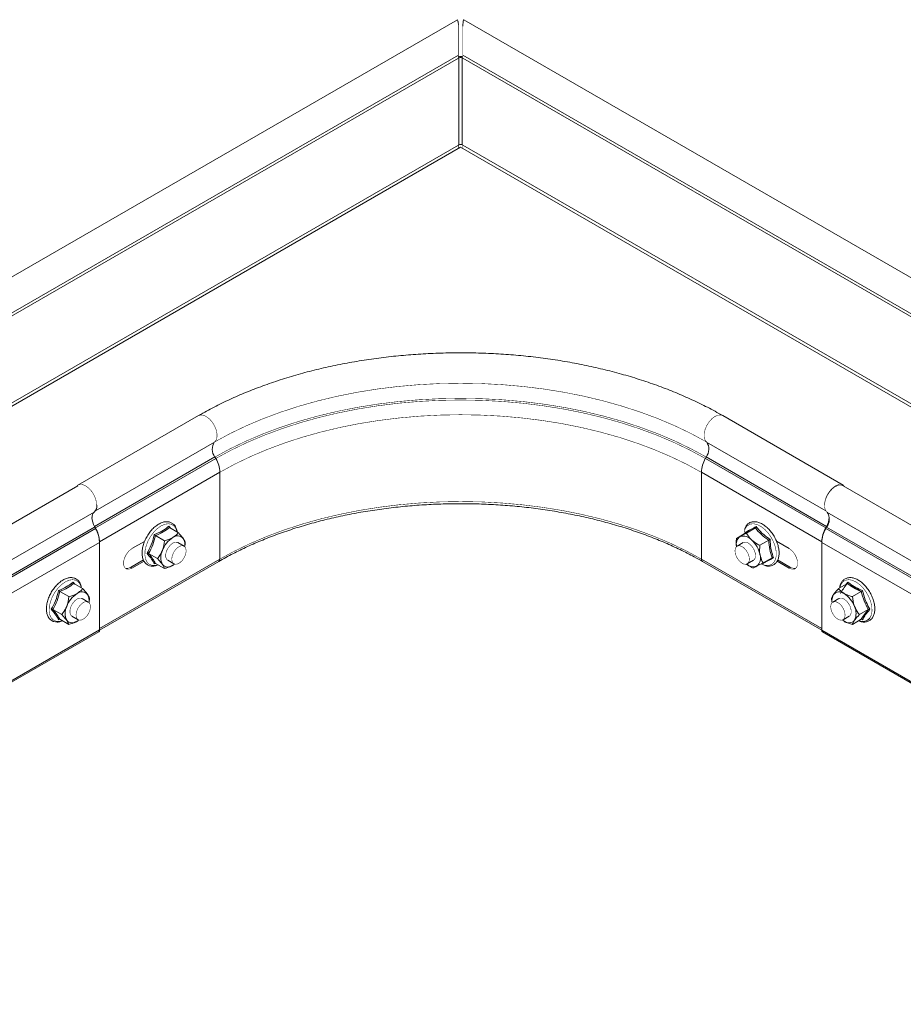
# Model space of a CAD drawing. Header units: millimetres. Extents: x 268 to 1703, y -1326 to 670.
# Tile 23 of 30: x 529 to 789, y 122 to 411. Entities that reach past the tile are written whole.
import ezdxf

# ---------------------------------------------------------------- set-up
doc = ezdxf.new("R2010")
doc.units = ezdxf.units.MM
doc.linetypes.add('K5LT32768', pattern=[0])
doc.linetypes.add('K5LT32769', pattern=[0])

msp = doc.modelspace()

# ---------------------------------------------------------------- linework, layer by layer
at = {"color": 7, "linetype": 'K5LT32768', "lineweight": 15}
for p, q in [((657.69, 410.79), (483.62, 310.3)), ((833.6, 310.3), (659.53, 410.79)), ((659.25, 408.96), (659.25, 409.41)), ((488.71, 302.73), (657.96, 400.44)), ((657.96, 399.5), (658.11, 399.59)), ((658.11, 374.08), (658.11, 399.59)), ((659.1, 399.59), (659.25, 399.5)), ((659.1, 374.08), (659.1, 399.59)), ((659.25, 400.44), (828.56, 302.7)), ((658.61, 373.39), (511.69, 288.57)), ((657.96, 373.99), (658.11, 374.08)), ((805.53, 288.57), (658.61, 373.39)), ((659.1, 374.08), (659.25, 373.99)), ((581.61, 294.5), (546.25, 274.09)), ((770.96, 274.09), (735.61, 294.5)), ((551.13, 261.94), (586.49, 282.35)), ((551.38, 261.5), (586.73, 281.91)), ((586.73, 281.91), (586.49, 282.35)), ((730.49, 281.91), (730.73, 282.35)), ((730.49, 281.91), (765.84, 261.5)), ((730.73, 282.35), (766.09, 261.94)), ((552.54, 257.45), (587.9, 277.86)), ((587.9, 252.35), (587.9, 277.86)), ((729.32, 252.35), (729.32, 277.86)), ((729.32, 277.86), (764.67, 257.45)), ((546.25, 273.88), (356.8, 164.51)), ((960.47, 164.48), (770.96, 273.88)), ((361.55, 156.77), (551.05, 266.17)), ((955.72, 156.74), (766.21, 266.14)), ((551.38, 261.5), (551.13, 261.94)), ((573.12, 261.61), (575.73, 260.11)), ((745.17, 261.49), (742.57, 259.98)), ((748.78, 261.45), (748.63, 261.61)), ((765.84, 261.5), (766.09, 261.94)), ((766.09, 261.73), (765.84, 261.3)), ((955.35, 151.9), (765.84, 261.3)), ((955.59, 152.33), (766.09, 261.73)), ((562.09, 255.42), (565.82, 257.57)), ((569.04, 259.25), (571.64, 257.75)), ((742.22, 259.93), (739.61, 258.43)), ((742.31, 260.04), (742.29, 260.27)), ((749.09, 257.9), (746.48, 256.4)), ((755.13, 255.42), (751.37, 257.58)), ((363.09, 147.88), (552.59, 257.27)), ((552.54, 231.94), (552.54, 257.45)), ((552.59, 231.52), (552.59, 257.27)), ((577.41, 256.16), (575.61, 257.2)), ((741.61, 257.2), (739.8, 256.16)), ((764.67, 231.94), (764.67, 257.45)), ((954.18, 147.85), (764.67, 257.25)), ((764.67, 257.25), (764.67, 231.49)), ((552.54, 231.94), (587.9, 252.35)), ((561.7, 249.93), (565.51, 252.12)), ((565.67, 251.77), (562.09, 249.7)), ((567, 253.99), (569.6, 252.49)), ((572.61, 252), (574.41, 250.96)), ((729.32, 252.35), (764.67, 231.94)), ((742.8, 250.96), (744.61, 252)), ((750.06, 252.76), (747.45, 251.26)), ((751.55, 251.77), (755.13, 249.7)), ((755.52, 249.93), (751.72, 252.12)), ((552.59, 231.46), (587.59, 251.67)), ((561.7, 249.93), (562.09, 249.7)), ((568.97, 251.11), (568.67, 250.97)), ((569.04, 251.09), (571.64, 249.58)), ((729.63, 251.67), (764.68, 231.43)), ((747.12, 250.83), (747.52, 250.67)), ((755.52, 249.93), (755.13, 249.7)), ((545.01, 245.18), (547.62, 243.68)), ((772.2, 245.18), (769.6, 243.68)), ((771.86, 244.95), (772.37, 245.6)), ((772.98, 244.7), (776, 242.96)), ((540.93, 242.82), (543.54, 241.32)), ((549.3, 239.73), (547.5, 240.77)), ((769.72, 240.77), (767.91, 239.73)), ((776.29, 242.82), (773.68, 241.32)), ((538.89, 237.56), (541.5, 236.06)), ((778.33, 237.56), (775.72, 236.06)), ((540.86, 234.68), (540.56, 234.54)), ((540.93, 234.66), (543.54, 233.15)), ((544.5, 235.57), (546.31, 234.53)), ((771.22, 234.09), (770.75, 234.47)), ((770.91, 234.53), (772.72, 235.57)), ((776.29, 234.66), (773.68, 233.15)), ((776.65, 234.54), (776.34, 234.68)), ((363.09, 122.12), (552.59, 231.52)), ((954.18, 122.09), (764.67, 231.49)), ((362.84, 121.57), (552.34, 230.97)), ((764.92, 230.94), (954.43, 121.55))]:
    msp.add_line(p, q, dxfattribs=at)
at = {"color": 8, "linetype": 'K5LT32769', "lineweight": 15, "true_color": 0x808080}
for p, q in [((508.61, 313.28), (657.96, 399.5)), ((658.11, 399.59), (657.96, 399.67)), ((659.1, 399.59), (659.25, 399.67)), ((659.25, 399.5), (808.61, 313.28)), ((511.19, 289.26), (657.96, 373.99)), ((659.25, 373.99), (806.02, 289.26)), ((551.42, 266.58), (586.36, 286.75)), ((730.86, 286.75), (765.85, 266.55)), ((361.68, 152.36), (551.13, 261.73)), ((361.92, 151.92), (551.38, 261.3)), ((551.13, 261.94), (551.05, 261.89)), ((551.38, 261.5), (551.29, 261.45)), ((765.84, 261.5), (765.93, 261.45)), ((766.09, 261.94), (766.17, 261.89)), ((552.54, 257.45), (552.54, 257.45)), ((764.67, 257.45), (764.68, 257.45))]:
    msp.add_line(p, q, dxfattribs=at)
at = {"color": 7, "linetype": 'K5LT32768', "const_width": 0.15}
for points in [[(657.96, 409.53), (657.96, 409.93), (657.96, 410.2), (657.96, 410.31), (657.96, 410.31)], [(657.96, 400.44), (657.96, 400.48), (657.96, 400.7), (657.96, 401.08), (657.96, 401.62), (657.96, 402.31), (657.96, 403.11), (657.96, 404), (657.96, 404.94), (657.96, 405.92), (657.96, 406.88), (657.96, 407.81), (657.96, 408.66), (657.96, 409.41)], [(659.25, 409.66), (659.25, 409.67), (659.25, 410.04), (659.25, 410.26), (659.25, 410.31)], [(659.25, 409.41), (659.25, 408.66), (659.25, 407.81), (659.25, 406.88), (659.25, 405.92), (659.25, 404.94), (659.25, 404), (659.25, 403.11), (659.25, 402.31), (659.25, 401.62), (659.25, 401.08), (659.25, 400.7), (659.25, 400.48), (659.25, 400.44)], [(657.96, 400.44), (657.96, 400.26), (657.96, 399.5)], [(659.25, 399.5), (659.25, 400.26), (659.25, 400.44)], [(657.96, 373.99), (657.96, 373.83), (657.96, 373.64), (657.96, 373.43), (657.96, 373.22), (657.96, 373.01)], [(659.25, 373.01), (659.25, 373.12), (659.25, 373.31), (659.25, 373.5), (659.25, 373.68), (659.25, 373.85), (659.25, 373.99)], [(586.36, 286.75), (590.86, 289.2), (595.6, 291.48), (600.57, 293.59), (605.75, 295.52), (611.13, 297.27), (616.68, 298.83), (622.38, 300.2), (628.21, 301.36), (634.16, 302.32), (640.19, 303.06), (646.29, 303.6), (652.44, 303.92), (658.61, 304.03), (664.78, 303.92), (670.92, 303.6), (677.03, 303.06), (683.06, 302.32), (689.01, 301.36), (694.84, 300.2), (700.54, 298.83), (706.09, 297.27), (711.47, 295.52), (716.65, 293.59), (721.62, 291.48), (726.36, 289.2), (730.86, 286.75)], [(586.49, 282.35), (590.97, 284.78), (595.71, 287.06), (600.67, 289.17), (605.84, 291.1), (611.21, 292.85), (616.75, 294.4), (622.44, 295.77), (628.26, 296.93), (634.2, 297.88), (640.22, 298.63), (646.31, 299.16), (652.45, 299.48), (658.61, 299.59), (664.77, 299.48), (670.9, 299.16), (676.99, 298.63), (683.02, 297.88), (688.95, 296.93), (694.78, 295.77), (700.47, 294.4), (706.01, 292.85), (711.37, 291.1), (716.55, 289.17), (721.51, 287.06), (726.24, 284.78), (730.73, 282.35)], [(586.73, 281.91), (591.2, 284.34), (595.92, 286.61), (600.86, 288.71), (606.02, 290.63), (611.37, 292.38), (616.89, 293.93), (622.56, 295.28), (628.37, 296.44), (634.28, 297.39), (640.29, 298.14), (646.36, 298.67), (652.47, 298.99), (658.61, 299.1), (664.75, 298.99), (670.86, 298.67), (676.93, 298.14), (682.94, 297.39), (688.85, 296.44), (694.65, 295.28), (700.33, 293.93), (705.85, 292.38), (711.2, 290.63), (716.35, 288.71), (721.3, 286.61), (726.02, 284.34), (730.49, 281.91)], [(587.9, 277.86), (592.3, 280.25), (596.94, 282.48), (601.8, 284.55), (606.87, 286.44), (612.14, 288.16), (617.57, 289.68), (623.15, 291.02), (628.86, 292.16), (634.68, 293.09), (640.58, 293.82), (646.55, 294.35), (652.57, 294.66), (658.61, 294.77), (664.65, 294.66), (670.66, 294.35), (676.63, 293.82), (682.54, 293.09), (688.36, 292.16), (694.07, 291.02), (699.65, 289.68), (705.08, 288.16), (710.34, 286.44), (715.42, 284.55), (720.28, 282.48), (724.92, 280.25), (729.32, 277.86)], [(551.75, 268.19), (551.71, 268.86), (551.45, 270.01), (550.97, 271.16), (550.29, 272.24), (549.48, 273.15), (548.59, 273.83), (547.7, 274.22), (546.87, 274.29), (546.17, 274.03), (545.72, 273.57)], [(765.47, 268.19), (765.51, 268.86), (765.76, 270.01), (766.25, 271.16), (766.92, 272.24), (767.74, 273.15), (768.63, 273.83), (769.52, 274.22), (770.35, 274.29), (771.05, 274.03), (771.5, 273.57)], [(770.96, 273.88), (770.49, 274.06), (769.66, 274.05), (768.76, 273.7), (767.85, 273.05), (767.01, 272.14), (766.3, 271.06), (765.79, 269.89), (765.51, 268.72), (765.49, 267.65), (765.73, 266.77), (766.21, 266.14)], [(587.9, 252.35), (592.3, 254.74), (596.94, 256.98), (601.8, 259.04), (606.87, 260.94), (612.14, 262.65), (617.57, 264.18), (623.15, 265.51), (628.86, 266.65), (634.68, 267.58), (640.58, 268.32), (646.55, 268.84), (652.57, 269.16), (658.61, 269.26), (664.65, 269.16), (670.66, 268.84), (676.63, 268.32), (682.54, 267.58), (688.36, 266.65), (694.07, 265.51), (699.65, 264.18), (705.08, 262.65), (710.34, 260.94), (715.42, 259.04), (720.28, 256.98), (724.92, 254.74), (729.32, 252.35)], [(741.97, 260.63), (741.94, 260.51), (741.83, 259.71)], [(562.09, 249.7), (561.24, 249.39), (560.5, 249.45), (559.95, 249.89), (559.65, 250.66), (559.65, 251.65), (559.95, 252.75), (560.5, 253.83), (561.24, 254.76), (562.09, 255.42)], [(575.61, 257.2), (575.47, 257.26), (574.83, 257.32), (574.11, 257.05), (573.38, 256.48), (572.75, 255.69), (572.27, 254.76), (572.02, 253.82), (572.02, 252.97), (572.27, 252.32), (572.61, 252)], [(573.79, 252.4), (573.94, 253.31), (574.32, 254.26), (574.9, 255.13), (575.6, 255.8), (576.33, 256.2), (577.02, 256.29), (577.57, 256.04), (577.92, 255.5), (578.03, 254.72), (577.89, 253.8), (577.5, 252.86), (576.93, 251.99), (576.23, 251.32), (575.49, 250.92), (574.81, 250.83), (574.25, 251.07), (573.9, 251.62), (573.79, 252.4)], [(739.18, 254.85), (739.33, 255.59), (739.71, 256.1), (740.29, 256.3), (740.99, 256.16), (741.73, 255.72), (742.41, 255.01), (742.96, 254.13), (743.32, 253.18), (743.43, 252.27), (743.28, 251.52), (742.9, 251.02), (742.32, 250.82), (741.62, 250.95), (740.88, 251.4), (740.2, 252.11), (739.65, 252.99), (739.29, 253.94), (739.18, 254.85)], [(743.7, 256.61), (742.97, 257.12), (742.26, 257.34), (741.64, 257.22), (741.61, 257.2)], [(744.61, 252), (745.01, 252.42), (745.22, 253.11), (745.17, 253.99), (744.87, 254.94), (744.36, 255.85), (743.7, 256.61)], [(755.13, 249.7), (755.98, 249.39), (756.72, 249.45), (757.27, 249.89), (757.57, 250.66), (757.57, 251.65), (757.27, 252.75), (756.72, 253.83), (755.98, 254.76), (755.13, 255.42)], [(560.16, 249.66), (560.85, 249.61), (561.7, 249.93)], [(574.63, 250.87), (574.57, 250.82), (574.11, 250.52)], [(757.06, 249.66), (756.36, 249.61), (755.52, 249.93)], [(547.5, 240.77), (547.37, 240.83), (546.73, 240.89), (546, 240.62), (545.28, 240.05), (544.64, 239.26), (544.16, 238.33), (543.91, 237.39), (543.91, 236.54), (544.16, 235.88), (544.5, 235.57)], [(772.72, 235.57), (773.05, 235.88), (773.3, 236.54), (773.3, 237.39), (773.05, 238.33), (772.58, 239.26), (771.94, 240.05), (771.22, 240.62), (770.49, 240.89), (769.85, 240.83), (769.72, 240.77)], [(545.68, 235.97), (545.83, 236.88), (546.21, 237.83), (546.79, 238.7), (547.49, 239.37), (548.23, 239.77), (548.91, 239.86), (549.46, 239.61), (549.82, 239.07), (549.93, 238.29), (549.78, 237.37), (549.4, 236.43), (548.82, 235.56), (548.12, 234.89), (547.38, 234.49), (546.7, 234.4), (546.15, 234.64), (545.79, 235.19), (545.68, 235.97)], [(767.29, 238.41), (767.44, 239.16), (767.82, 239.67), (768.4, 239.87), (769.1, 239.73), (769.83, 239.29), (770.52, 238.58), (771.07, 237.7), (771.42, 236.75), (771.53, 235.84), (771.39, 235.09), (771, 234.59), (770.43, 234.39), (769.73, 234.52), (768.99, 234.97), (768.31, 235.68), (767.75, 236.56), (767.4, 237.51), (767.29, 238.41)], [(546.53, 234.44), (546.46, 234.39), (546, 234.09)], [(771.22, 234.09), (770.75, 234.39), (770.69, 234.44)]]:
    msp.add_lwpolyline(points, dxfattribs=at)
at = {"color": 8, "linetype": 'K5LT32769', "true_color": 0x808080, "const_width": 0.15}
for points in [[(586.36, 286.75), (586.83, 287.37), (587.07, 288.23), (587.07, 289.27), (586.81, 290.42), (586.32, 291.57), (585.65, 292.65), (584.83, 293.56), (583.95, 294.24), (583.05, 294.63), (582.23, 294.7), (581.61, 294.5)], [(730.86, 286.75), (730.38, 287.37), (730.14, 288.23), (730.15, 289.27), (730.41, 290.42), (730.89, 291.57), (731.57, 292.65), (732.38, 293.56), (733.27, 294.24), (734.16, 294.63), (734.99, 294.7), (735.61, 294.5)], [(575.31, 260.34), (575.01, 261.3), (574.46, 262.08), (573.7, 262.57), (572.78, 262.74), (571.74, 262.58), (570.64, 262.09), (569.55, 261.31), (568.51, 260.28), (567.59, 259.04), (566.83, 257.68), (566.28, 256.25), (565.96, 254.85), (565.9, 253.54), (566.09, 252.39), (566.53, 251.48), (567.18, 250.83), (568.03, 250.5), (569.02, 250.5), (569.74, 250.68)], [(747.91, 261.1), (746.82, 261.94), (745.72, 262.5), (744.66, 262.73), (743.71, 262.64), (742.91, 262.22), (742.31, 261.5), (741.97, 260.63)], [(747.52, 250.67), (747.97, 250.54), (748.98, 250.47), (749.86, 250.73), (750.56, 251.31), (751.05, 252.17), (751.3, 253.27), (751.29, 254.55), (751.03, 255.94), (750.53, 257.36), (749.81, 258.75), (748.92, 260.02), (747.91, 261.1)], [(547.21, 243.91), (546.9, 244.87), (546.35, 245.65), (545.59, 246.14), (544.67, 246.31), (543.63, 246.15), (542.54, 245.66), (541.44, 244.88), (540.4, 243.85), (539.48, 242.61), (538.72, 241.25), (538.17, 239.82), (537.85, 238.42), (537.79, 237.11), (537.98, 235.96), (538.42, 235.05), (539.08, 234.4), (539.92, 234.07), (540.91, 234.07), (541.63, 234.25)], [(778.8, 235.05), (779.24, 235.96), (779.43, 237.11), (779.36, 238.42), (779.05, 239.82), (778.5, 241.25), (777.74, 242.61), (776.81, 243.85), (775.78, 244.88), (774.68, 245.66), (773.58, 246.15), (772.55, 246.31), (771.62, 246.14), (770.86, 245.65), (770.31, 244.87), (770.01, 243.91)]]:
    msp.add_lwpolyline(points, dxfattribs=at)
at = {"color": 7, "linetype": 'K5LT32768', "lineweight": 15}
for centre, radius, start, end in [((658.61, 398), 2.03, 71.4349, 108.5652), ((658.61, 398.63), 1.08, 62.6096, 117.3904), ((658.61, 373.12), 1.08, 62.6096, 117.3904), ((589.41, 284.64), 3.72, 145.2363, 218.0457), ((727.8, 284.64), 3.72, 321.9543, 34.7636), ((579.32, 277.58), 8.59, 1.8774, 30.2828), ((737.9, 277.58), 8.59, 149.717, 178.1227), ((552.53, 264.63), 2.13, 133.9492, 182.014), ((549.22, 267.99), 2.59, 315.2449, 5.0038), ((555.95, 264.79), 5.6, 182.6471, 210.6619), ((763.16, 264.02), 3.72, 321.9543, 34.7637), ((761.27, 264.79), 5.6, 329.338, 357.353), ((543.96, 257.17), 8.59, 1.8774, 30.2828), ((544.01, 256.99), 8.59, 1.8774, 30.2828), ((773.26, 257.17), 8.59, 149.717, 178.1227), ((773.26, 256.97), 8.59, 149.717, 178.1227), ((578.25, 252.22), 7.67, 122.638, 159.7729), ((575.5, 256.98), 2.2, 40.5328, 129.2482), ((574.07, 256.61), 3.58, 350.4127, 30.1375), ((742.38, 256.69), 2.85, 126.9981, 193.6822), ((741.63, 255.91), 3.2, 39.485, 107.5563), ((738.5, 251.95), 8.21, 11.515, 46.9817), ((575.13, 252.83), 4.56, 153.4365, 206.5635), ((743.72, 252.6), 2.99, 307.7879, 19.1691), ((572.72, 252.22), 2.2, 220.5328, 309.2481), ((744.6, 253.06), 2.98, 227.4315, 288.6817), ((550.14, 235.79), 7.67, 122.638, 159.773), ((547.39, 240.55), 2.2, 40.5325, 129.2485), ((545.96, 240.18), 3.59, 350.4157, 30.135), ((771.25, 240.18), 3.58, 149.8594, 189.591), ((769.82, 240.55), 2.2, 50.7517, 139.4673), ((767.08, 235.79), 7.67, 20.2271, 57.3621), ((547.02, 236.4), 4.56, 153.4363, 206.5637), ((770.19, 236.4), 4.56, 333.436, 26.564), ((544.61, 235.79), 2.2, 220.5325, 309.2482), ((772.61, 235.79), 2.2, 230.7517, 319.4673), ((552, 231.46), 0.598, 305.3804, 5.9318), ((765.25, 231.42), 0.582, 173.1323, 235.5555)]:
    msp.add_arc(centre, radius, start, end, dxfattribs=at)
at = {"color": 8, "linetype": 'K5LT32769', "lineweight": 15, "true_color": 0x808080}
for centre, radius, start, end in [((587.15, 252.28), 0.755, 305.7367, 5.6163), ((730.07, 252.28), 0.755, 174.3835, 234.2552), ((776.7, 236.67), 2.66, 245.3722, 322.3054)]:
    msp.add_arc(centre, radius, start, end, dxfattribs=at)
at = {"color": 7, "linetype": 'K5LT32768', "lineweight": 15}
for centre, major_axis, start_param, end_param in [((657.96, 405.7), (-0.27, 5.1), 5.526114, 6.311431), ((659.25, 405.7), (0.27, 5.1), 6.25494, 7.040257)]:
    msp.add_ellipse(centre, major_axis=major_axis, ratio=0.055455, start_param=start_param, end_param=end_param, dxfattribs=at)
for points, knots in [([(735.61, 294.5), (734.85, 294.93), (732.67, 296.16), (728.89, 298.1), (724.22, 300.26), (719.37, 302.27), (714.34, 304.11), (709.15, 305.79), (703.83, 307.3), (698.37, 308.64), (692.81, 309.81), (687.15, 310.8), (681.4, 311.61), (675.6, 312.23), (669.75, 312.67), (663.86, 312.93), (657.96, 313), (652.07, 312.89), (646.19, 312.59), (640.35, 312.11), (634.56, 311.44), (628.83, 310.6), (623.19, 309.57), (617.65, 308.37), (612.22, 306.99), (606.93, 305.44), (601.77, 303.72), (596.78, 301.85), (591.96, 299.81), (587.33, 297.61), (583.92, 295.82), (582.05, 294.75), (581.61, 294.5)], [0, 0, 0, 0, 0.018379, 0.053145, 0.087899, 0.122638, 0.15736, 0.192064, 0.22675, 0.261419, 0.296072, 0.330712, 0.365339, 0.399957, 0.434567, 0.469173, 0.503776, 0.538378, 0.572983, 0.607592, 0.642207, 0.676831, 0.711467, 0.746117, 0.780782, 0.815466, 0.850171, 0.884897, 0.919645, 0.954416, 0.989209, 1, 1, 1, 1]), ([(587.59, 251.67), (588.28, 252.06), (590.31, 253.21), (593.83, 255.01), (598.21, 257.03), (602.78, 258.9), (607.52, 260.62), (612.43, 262.18), (617.49, 263.59), (622.68, 264.83), (627.98, 265.9), (633.38, 266.8), (638.86, 267.53), (644.4, 268.08), (649.98, 268.44), (655.6, 268.63), (661.22, 268.64), (666.84, 268.46), (672.43, 268.11), (677.98, 267.57), (683.46, 266.86), (688.87, 265.97), (694.18, 264.91), (699.37, 263.68), (704.44, 262.28), (709.36, 260.73), (714.12, 259.02), (718.7, 257.16), (723.09, 255.16), (726.72, 253.31), (728.84, 252.11), (729.63, 251.67)], [0, 0, 0, 0, 0.018663, 0.054185, 0.089716, 0.125252, 0.160796, 0.196347, 0.231905, 0.26747, 0.303042, 0.338618, 0.3742, 0.409785, 0.445373, 0.480963, 0.516554, 0.552145, 0.587735, 0.623323, 0.658907, 0.694487, 0.730062, 0.765632, 0.801194, 0.836749, 0.872296, 0.907833, 0.943362, 0.978882, 1, 1, 1, 1]), ([(575.37, 260.31), (575.35, 260.49), (575.29, 261.08), (574.93, 261.89), (574.3, 262.69), (573.47, 263.19), (572.52, 263.39), (571.51, 263.3), (570.45, 262.93), (569.36, 262.29), (568.31, 261.4), (567.35, 260.3), (566.51, 259.05), (565.84, 257.71), (565.36, 256.33), (565.09, 254.96), (565.06, 253.67), (565.27, 252.5), (565.73, 251.52), (566.42, 250.8), (567.28, 250.37), (568.25, 250.25), (569.1, 250.35), (569.62, 250.58), (569.79, 250.65)], [0, 0, 0, 0, 0.021809, 0.071147, 0.11946, 0.165852, 0.21118, 0.256781, 0.303878, 0.352206, 0.400925, 0.449564, 0.498109, 0.546641, 0.59525, 0.644033, 0.693099, 0.742476, 0.791685, 0.839574, 0.885563, 0.930805, 0.976707, 1, 1, 1, 1]), ([(748.63, 261.61), (748.45, 261.77), (747.91, 262.23), (746.99, 262.82), (745.87, 263.27), (744.78, 263.4), (743.79, 263.21), (742.96, 262.72), (742.33, 262), (742.1, 261.37), (741.98, 261.06)], [0, 0, 0, 0, 0.072054, 0.209301, 0.347572, 0.485716, 0.620656, 0.750194, 0.877155, 1, 1, 1, 1]), ([(568.67, 259.55), (568.87, 259.63), (569.85, 260.02), (571.4, 260.79), (572.47, 261.64), (572.96, 262.03)], [0, 0, 0, 0, 0.118085, 0.592259, 1, 1, 1, 1]), ([(573.12, 261.61), (572.54, 261.17), (571.37, 260.28), (569.82, 259.6), (569.04, 259.25)], [0, 0, 0, 0, 0.492146, 1, 1, 1, 1]), ([(572.96, 262.03), (573.08, 261.89), (573.25, 261.68), (573.39, 261.49), (573.43, 261.43)], [0, 0, 0, 0, 0.669601, 1, 1, 1, 1]), ([(572.96, 262.03), (572.96, 262.03), (572.96, 261.98), (572.96, 261.89), (572.99, 261.77), (573.04, 261.67), (573.09, 261.63), (573.12, 261.61)], [0, 0, 0, 0, 0.007905, 0.267538, 0.528595, 0.763808, 1, 1, 1, 1]), ([(745.17, 261.49), (744.59, 261.18), (743.42, 260.55), (742.62, 260.14), (742.22, 259.93)], [0, 0, 0, 0, 0.492148, 1, 1, 1, 1]), ([(742.29, 260.27), (742.38, 260.31), (742.84, 260.54), (743.79, 261.02), (744.88, 261.62), (745.39, 261.9)], [0, 0, 0, 0, 0.118083, 0.59226, 1, 1, 1, 1]), ([(745.17, 261.49), (745.2, 261.51), (745.25, 261.55), (745.32, 261.65), (745.37, 261.77), (745.38, 261.86), (745.39, 261.9), (745.39, 261.9)], [0, 0, 0, 0, 0.236184, 0.471398, 0.732465, 0.992084, 1, 1, 1, 1]), ([(749.09, 257.9), (748.35, 258.44), (746.86, 259.52), (745.74, 260.83), (745.17, 261.49)], [0, 0, 0, 0, 0.492147, 1, 1, 1, 1]), ([(745.39, 261.9), (745.52, 261.74), (746.17, 260.91), (747.46, 259.57), (748.86, 258.59), (749.5, 258.13)], [0, 0, 0, 0, 0.118085, 0.592259, 1, 1, 1, 1]), ([(747.78, 250.53), (747.95, 250.47), (748.49, 250.27), (749.36, 250.26), (750.33, 250.51), (751.11, 251.07), (751.68, 251.86), (752.04, 252.85), (752.17, 254.01), (752.08, 255.31), (751.76, 256.68), (751.23, 258.06), (750.5, 259.38), (749.68, 260.55), (749.06, 261.16), (748.78, 261.45)], [0, 0, 0, 0, 0.038607, 0.122143, 0.203245, 0.28119, 0.358076, 0.436342, 0.517252, 0.599781, 0.682582, 0.765208, 0.84771, 0.930248, 1, 1, 1, 1]), ([(566.53, 254.03), (566.64, 254.22), (567.21, 255.22), (568.05, 257.02), (568.47, 258.75), (568.67, 259.55)], [0, 0, 0, 0, 0.118083, 0.592258, 1, 1, 1, 1]), ([(569.04, 259.25), (568.8, 258.34), (568.3, 256.48), (567.44, 254.83), (567, 253.99)], [0, 0, 0, 0, 0.492148, 1, 1, 1, 1]), ([(568.67, 259.55), (568.67, 259.55), (568.7, 259.53), (568.75, 259.47), (568.85, 259.39), (568.95, 259.31), (569.01, 259.27), (569.04, 259.25)], [0, 0, 0, 0, 0.007919, 0.267537, 0.528593, 0.763811, 1, 1, 1, 1]), ([(571.05, 254.87), (571.1, 255.01), (571.42, 255.88), (571.58, 256.88), (571.64, 257.72), (571.64, 257.75)], [0, 0, 0, 0, 0.148487, 0.965571, 1, 1, 1, 1]), ([(571.64, 257.75), (572.44, 257.98), (573.33, 258.24), (574.04, 258.64), (574.11, 258.68)], [0, 0, 0, 0, 0.896038, 1, 1, 1, 1]), ([(574.11, 258.68), (574.61, 259.04), (575.24, 259.48), (575.65, 260), (575.73, 260.11)], [0, 0, 0, 0, 0.801465, 1, 1, 1, 1]), ([(575.73, 260.11), (576.22, 259.57), (576.78, 258.96), (577.13, 258.46), (577.17, 258.41)], [0, 0, 0, 0, 0.896037, 1, 1, 1, 1]), ([(577.17, 258.41), (577.39, 258.04), (577.67, 257.59), (577.75, 257.27), (577.77, 257.2)], [0, 0, 0, 0, 0.801463, 1, 1, 1, 1]), ([(739.66, 255.98), (739.59, 256.6), (739.51, 257.4), (739.6, 258.24), (739.61, 258.43)], [0, 0, 0, 0, 0.772271, 1, 1, 1, 1]), ([(739.61, 258.43), (739.85, 258.55), (740.12, 258.68), (740.61, 258.94), (740.67, 258.96)], [0, 0, 0, 0, 0.896039, 1, 1, 1, 1]), ([(740.67, 258.96), (741.13, 259.21), (741.7, 259.52), (742.42, 259.91), (742.57, 259.98)], [0, 0, 0, 0, 0.801461, 1, 1, 1, 1]), ([(742.29, 260.27), (742.29, 260.27), (742.3, 260.24), (742.33, 260.17), (742.33, 260.09), (742.31, 260.05), (742.31, 260.04)], [0, 0, 0, 0, 0.012607, 0.426281, 0.84228, 1, 1, 1, 1]), ([(744.1, 257.95), (744, 258.04), (743.37, 258.64), (742.9, 259.35), (742.58, 259.96), (742.57, 259.98)], [0, 0, 0, 0, 0.148484, 0.965572, 1, 1, 1, 1]), ([(746.48, 256.4), (746.25, 256.51), (745.38, 256.95), (744.64, 257.52), (744.1, 257.95)], [0, 0, 0, 0, 0.263255, 1, 1, 1, 1]), ([(749.09, 257.9), (749.12, 257.92), (749.18, 257.95), (749.29, 258.02), (749.4, 258.08), (749.47, 258.12), (749.5, 258.13), (749.5, 258.13)], [0, 0, 0, 0, 0.236187, 0.471403, 0.732464, 0.992099, 1, 1, 1, 1]), ([(750.06, 252.76), (749.8, 253.55), (749.29, 255.16), (749.16, 256.98), (749.09, 257.9)], [0, 0, 0, 0, 0.492148, 1, 1, 1, 1]), ([(749.5, 258.13), (749.51, 257.91), (749.56, 256.77), (749.79, 254.89), (750.29, 253.42), (750.52, 252.74)], [0, 0, 0, 0, 0.118083, 0.592258, 1, 1, 1, 1]), ([(569.6, 252.49), (569.75, 252.67), (570.33, 253.38), (570.74, 254.24), (571.05, 254.87)], [0, 0, 0, 0, 0.263254, 1, 1, 1, 1]), ([(577.58, 256.16), (577.66, 256.47), (577.74, 256.82), (577.77, 257.17), (577.77, 257.2)], [0, 0, 0, 0, 0.903976, 1, 1, 1, 1]), ([(746.48, 256.4), (746.43, 255.53), (746.37, 254.56), (746.53, 253.68), (746.54, 253.58)], [0, 0, 0, 0, 0.896038, 1, 1, 1, 1]), ([(566.53, 254.03), (566.53, 254.03), (566.57, 254.04), (566.65, 254.05), (566.78, 254.05), (566.9, 254.04), (566.97, 254.01), (567, 253.99)], [0, 0, 0, 0, 0.007909, 0.267538, 0.528593, 0.763804, 1, 1, 1, 1]), ([(568.67, 250.97), (568.62, 251.08), (568.35, 251.6), (567.74, 252.57), (566.91, 253.57), (566.53, 254.03)], [0, 0, 0, 0, 0.118083, 0.592259, 1, 1, 1, 1]), ([(567, 253.99), (567.42, 253.46), (568.29, 252.39), (568.79, 251.53), (569.04, 251.09)], [0, 0, 0, 0, 0.492148, 1, 1, 1, 1]), ([(571.05, 250.79), (570.71, 251.22), (570.29, 251.76), (569.72, 252.37), (569.6, 252.49)], [0, 0, 0, 0, 0.801463, 1, 1, 1, 1]), ([(746.54, 253.58), (746.73, 252.91), (746.97, 252.07), (747.37, 251.39), (747.45, 251.26)], [0, 0, 0, 0, 0.801462, 1, 1, 1, 1]), ([(750.52, 252.74), (750.37, 252.66), (749.61, 252.26), (748.45, 251.66), (747.75, 251.28), (747.42, 251.1)], [0, 0, 0, 0, 0.118083, 0.592259, 1, 1, 1, 1]), ([(750.06, 252.76), (750.09, 252.78), (750.15, 252.8), (750.27, 252.81), (750.39, 252.79), (750.48, 252.76), (750.52, 252.74), (750.52, 252.74)], [0, 0, 0, 0, 0.236182, 0.471404, 0.732454, 0.992088, 1, 1, 1, 1]), ([(569.04, 251.09), (569.01, 251.1), (568.95, 251.13), (568.85, 251.11), (568.75, 251.06), (568.7, 251.01), (568.67, 250.98), (568.67, 250.97)], [0, 0, 0, 0, 0.236188, 0.471408, 0.732463, 0.992081, 1, 1, 1, 1]), ([(571.64, 249.58), (571.54, 249.9), (571.42, 250.25), (571.08, 250.74), (571.05, 250.79)], [0, 0, 0, 0, 0.896037, 1, 1, 1, 1]), ([(574.11, 250.52), (573.49, 250.23), (572.72, 249.87), (571.82, 249.63), (571.64, 249.58)], [0, 0, 0, 0, 0.801461, 1, 1, 1, 1]), ([(574.63, 250.93), (574.53, 250.83), (574.39, 250.68), (574.18, 250.56), (574.11, 250.52)], [0, 0, 0, 0, 0.651165, 1, 1, 1, 1]), ([(744.5, 249.71), (744.27, 249.82), (743.63, 250.13), (743.08, 250.55), (742.73, 250.82)], [0, 0, 0, 0, 0.359301, 1, 1, 1, 1]), ([(745.55, 250.24), (745.2, 250.06), (744.77, 249.83), (744.54, 249.73), (744.5, 249.71)], [0, 0, 0, 0, 0.801464, 1, 1, 1, 1]), ([(747.45, 251.26), (746.82, 250.92), (746.12, 250.54), (745.6, 250.27), (745.55, 250.24)], [0, 0, 0, 0, 0.896039, 1, 1, 1, 1]), ([(547.26, 243.88), (547.24, 244.06), (547.18, 244.65), (546.82, 245.46), (546.19, 246.26), (545.36, 246.76), (544.42, 246.96), (543.4, 246.87), (542.34, 246.5), (541.26, 245.86), (540.21, 244.97), (539.24, 243.87), (538.4, 242.62), (537.73, 241.28), (537.25, 239.9), (536.98, 238.53), (536.95, 237.24), (537.16, 236.07), (537.62, 235.09), (538.31, 234.37), (539.18, 233.93), (540.14, 233.82), (540.99, 233.92), (541.51, 234.15), (541.68, 234.22)], [0, 0, 0, 0, 0.021809, 0.071147, 0.11946, 0.165852, 0.21118, 0.256781, 0.303878, 0.352206, 0.400925, 0.449564, 0.498109, 0.546641, 0.59525, 0.644033, 0.693099, 0.742476, 0.791685, 0.839573, 0.885563, 0.930805, 0.976707, 1, 1, 1, 1]), ([(775.53, 234.22), (775.68, 234.16), (776.2, 233.92), (777.07, 233.81), (778.08, 233.94), (778.92, 234.39), (779.48, 234.97), (779.89, 235.69), (780.18, 236.57), (780.28, 237.76), (780.16, 239.07), (779.8, 240.45), (779.24, 241.82), (778.5, 243.14), (777.6, 244.33), (776.6, 245.35), (775.52, 246.15), (774.4, 246.7), (773.3, 246.96), (772.26, 246.89), (771.36, 246.51), (770.65, 245.86), (770.18, 244.98), (769.94, 244.3), (769.93, 243.89), (769.93, 243.87)], [0, 0, 0, 0, 0.019484, 0.068772, 0.117097, 0.163515, 0.20573, 0.232078, 0.278736, 0.326446, 0.374992, 0.42362, 0.472141, 0.520602, 0.569099, 0.61771, 0.666549, 0.715704, 0.765051, 0.813722, 0.860601, 0.905985, 0.951268, 0.99784, 1, 1, 1, 1]), ([(538.42, 237.6), (538.53, 237.79), (539.1, 238.79), (539.94, 240.59), (540.37, 242.32), (540.56, 243.12)], [0, 0, 0, 0, 0.118083, 0.592258, 1, 1, 1, 1]), ([(540.56, 243.12), (540.76, 243.2), (541.74, 243.59), (543.3, 244.36), (544.36, 245.21), (544.85, 245.6)], [0, 0, 0, 0, 0.118085, 0.592259, 1, 1, 1, 1]), ([(540.56, 243.12), (540.56, 243.12), (540.59, 243.1), (540.65, 243.04), (540.74, 242.96), (540.84, 242.88), (540.9, 242.84), (540.93, 242.82)], [0, 0, 0, 0, 0.007919, 0.267539, 0.528595, 0.763808, 1, 1, 1, 1]), ([(545.01, 245.18), (544.44, 244.74), (543.26, 243.85), (541.72, 243.17), (540.93, 242.82)], [0, 0, 0, 0, 0.492149, 1, 1, 1, 1]), ([(544.85, 245.6), (544.97, 245.46), (545.15, 245.25), (545.29, 245.05), (545.33, 244.99)], [0, 0, 0, 0, 0.652195, 1, 1, 1, 1]), ([(544.85, 245.6), (544.85, 245.6), (544.85, 245.55), (544.85, 245.46), (544.88, 245.34), (544.93, 245.24), (544.99, 245.2), (545.01, 245.18)], [0, 0, 0, 0, 0.007919, 0.267539, 0.528595, 0.763808, 1, 1, 1, 1]), ([(546, 242.25), (546.5, 242.61), (547.13, 243.05), (547.54, 243.57), (547.62, 243.68)], [0, 0, 0, 0, 0.801466, 1, 1, 1, 1]), ([(547.62, 243.68), (548.12, 243.14), (548.67, 242.53), (549.03, 242.03), (549.06, 241.98)], [0, 0, 0, 0, 0.896037, 1, 1, 1, 1]), ([(768.15, 241.98), (768.21, 242.05), (768.56, 242.54), (769.09, 243.14), (769.58, 243.66), (769.6, 243.68)], [0, 0, 0, 0, 0.148486, 0.965571, 1, 1, 1, 1]), ([(769.6, 243.68), (770, 243.22), (770.46, 242.7), (771.14, 242.3), (771.22, 242.25)], [0, 0, 0, 0, 0.896037, 1, 1, 1, 1]), ([(772.2, 245.18), (771.78, 244.65), (770.91, 243.57), (770.41, 242.71), (770.16, 242.28)], [0, 0, 0, 0, 0.492148, 1, 1, 1, 1]), ([(772.37, 245.6), (772.37, 245.6), (772.37, 245.55), (772.37, 245.46), (772.34, 245.34), (772.28, 245.24), (772.23, 245.2), (772.2, 245.18)], [0, 0, 0, 0, 0.007919, 0.267534, 0.528601, 0.763813, 1, 1, 1, 1]), ([(776.29, 242.82), (775.52, 243.16), (773.97, 243.83), (772.8, 244.73), (772.2, 245.18)], [0, 0, 0, 0, 0.492148, 1, 1, 1, 1]), ([(772.37, 245.6), (772.5, 245.48), (773.2, 244.91), (774.54, 244), (775.99, 243.4), (776.65, 243.12)], [0, 0, 0, 0, 0.118087, 0.592258, 1, 1, 1, 1]), ([(776.65, 243.12), (776.65, 243.12), (776.63, 243.1), (776.57, 243.04), (776.47, 242.96), (776.38, 242.88), (776.32, 242.84), (776.29, 242.82)], [0, 0, 0, 0, 0.007919, 0.267534, 0.528601, 0.763813, 1, 1, 1, 1]), ([(776.65, 243.12), (776.71, 242.89), (776.97, 241.73), (777.59, 239.8), (778.42, 238.29), (778.8, 237.6)], [0, 0, 0, 0, 0.118083, 0.592258, 1, 1, 1, 1]), ([(540.93, 242.82), (540.69, 241.91), (540.2, 240.04), (539.33, 238.4), (538.89, 237.56)], [0, 0, 0, 0, 0.492149, 1, 1, 1, 1]), ([(542.94, 238.44), (542.99, 238.58), (543.31, 239.45), (543.47, 240.45), (543.53, 241.29), (543.54, 241.32)], [0, 0, 0, 0, 0.148484, 0.965571, 1, 1, 1, 1]), ([(543.54, 241.32), (544.33, 241.55), (545.22, 241.81), (545.93, 242.21), (546, 242.25)], [0, 0, 0, 0, 0.896037, 1, 1, 1, 1]), ([(549.06, 241.98), (549.29, 241.61), (549.56, 241.16), (549.64, 240.84), (549.66, 240.77)], [0, 0, 0, 0, 0.801461, 1, 1, 1, 1]), ([(549.44, 239.56), (549.53, 239.93), (549.63, 240.33), (549.66, 240.74), (549.66, 240.77)], [0, 0, 0, 0, 0.917273, 1, 1, 1, 1]), ([(767.56, 240.77), (767.58, 240.86), (767.66, 241.18), (767.94, 241.64), (768.15, 241.98)], [0, 0, 0, 0, 0.263255, 1, 1, 1, 1]), ([(767.76, 239.57), (767.7, 239.78), (767.59, 240.17), (767.57, 240.58), (767.56, 240.77)], [0, 0, 0, 0, 0.520099, 1, 1, 1, 1]), ([(771.22, 242.25), (771.83, 241.96), (772.6, 241.6), (773.5, 241.37), (773.68, 241.32)], [0, 0, 0, 0, 0.801464, 1, 1, 1, 1]), ([(773.68, 241.32), (773.79, 240.43), (773.9, 239.44), (774.24, 238.54), (774.28, 238.44)], [0, 0, 0, 0, 0.896037, 1, 1, 1, 1]), ([(778.33, 237.56), (777.9, 238.37), (777.03, 240.02), (776.54, 241.88), (776.29, 242.82)], [0, 0, 0, 0, 0.492148, 1, 1, 1, 1]), ([(538.42, 237.6), (538.42, 237.6), (538.46, 237.61), (538.55, 237.62), (538.67, 237.62), (538.8, 237.61), (538.86, 237.58), (538.89, 237.56)], [0, 0, 0, 0, 0.007909, 0.267539, 0.528596, 0.763808, 1, 1, 1, 1]), ([(540.56, 234.54), (540.51, 234.65), (540.24, 235.17), (539.63, 236.14), (538.8, 237.14), (538.42, 237.6)], [0, 0, 0, 0, 0.118083, 0.592258, 1, 1, 1, 1]), ([(538.89, 237.56), (539.32, 237.03), (540.19, 235.96), (540.68, 235.1), (540.93, 234.66)], [0, 0, 0, 0, 0.492149, 1, 1, 1, 1]), ([(541.5, 236.06), (541.65, 236.24), (542.22, 236.94), (542.63, 237.81), (542.94, 238.44)], [0, 0, 0, 0, 0.263255, 1, 1, 1, 1]), ([(774.28, 238.44), (774.61, 237.76), (775.04, 236.9), (775.61, 236.2), (775.72, 236.06)], [0, 0, 0, 0, 0.801461, 1, 1, 1, 1]), ([(776.29, 234.66), (776.53, 235.08), (777.02, 235.94), (777.89, 237.02), (778.33, 237.56)], [0, 0, 0, 0, 0.492148, 1, 1, 1, 1]), ([(778.8, 237.6), (778.69, 237.46), (778.11, 236.79), (777.28, 235.71), (776.85, 234.91), (776.65, 234.54)], [0, 0, 0, 0, 0.118085, 0.592259, 1, 1, 1, 1]), ([(778.33, 237.56), (778.36, 237.58), (778.42, 237.61), (778.54, 237.62), (778.67, 237.62), (778.76, 237.61), (778.8, 237.6), (778.8, 237.6)], [0, 0, 0, 0, 0.236171, 0.471374, 0.732473, 0.992064, 1, 1, 1, 1]), ([(540.93, 234.66), (540.9, 234.67), (540.84, 234.69), (540.74, 234.68), (540.65, 234.63), (540.59, 234.58), (540.56, 234.55), (540.56, 234.54)], [0, 0, 0, 0, 0.236192, 0.471404, 0.732462, 0.99208, 1, 1, 1, 1]), ([(542.94, 234.36), (542.6, 234.79), (542.18, 235.33), (541.61, 235.94), (541.5, 236.06)], [0, 0, 0, 0, 0.801461, 1, 1, 1, 1]), ([(543.54, 233.15), (543.43, 233.47), (543.31, 233.82), (542.98, 234.31), (542.94, 234.36)], [0, 0, 0, 0, 0.896037, 1, 1, 1, 1]), ([(546.52, 234.5), (546.43, 234.4), (546.29, 234.25), (546.08, 234.13), (546, 234.09)], [0, 0, 0, 0, 0.650856, 1, 1, 1, 1]), ([(773.68, 233.15), (773.7, 233.24), (773.78, 233.56), (774.07, 234.02), (774.28, 234.36)], [0, 0, 0, 0, 0.263256, 1, 1, 1, 1]), ([(774.28, 234.36), (774.33, 234.44), (774.68, 234.92), (775.21, 235.52), (775.7, 236.04), (775.72, 236.06)], [0, 0, 0, 0, 0.148486, 0.965571, 1, 1, 1, 1]), ([(776.29, 234.66), (776.32, 234.67), (776.38, 234.69), (776.47, 234.68), (776.57, 234.63), (776.63, 234.58), (776.65, 234.55), (776.65, 234.54)], [0, 0, 0, 0, 0.236187, 0.471399, 0.732466, 0.99208, 1, 1, 1, 1]), ([(546, 234.09), (545.38, 233.8), (544.61, 233.43), (543.71, 233.2), (543.54, 233.15)], [0, 0, 0, 0, 0.801465, 1, 1, 1, 1]), ([(773.68, 233.15), (772.88, 233.39), (772, 233.65), (771.29, 234.05), (771.22, 234.09)], [0, 0, 0, 0, 0.896037, 1, 1, 1, 1])]:
    msp.add_open_spline(points, degree=3, knots=knots, dxfattribs=at)

doc.saveas('drawing.dxf')
